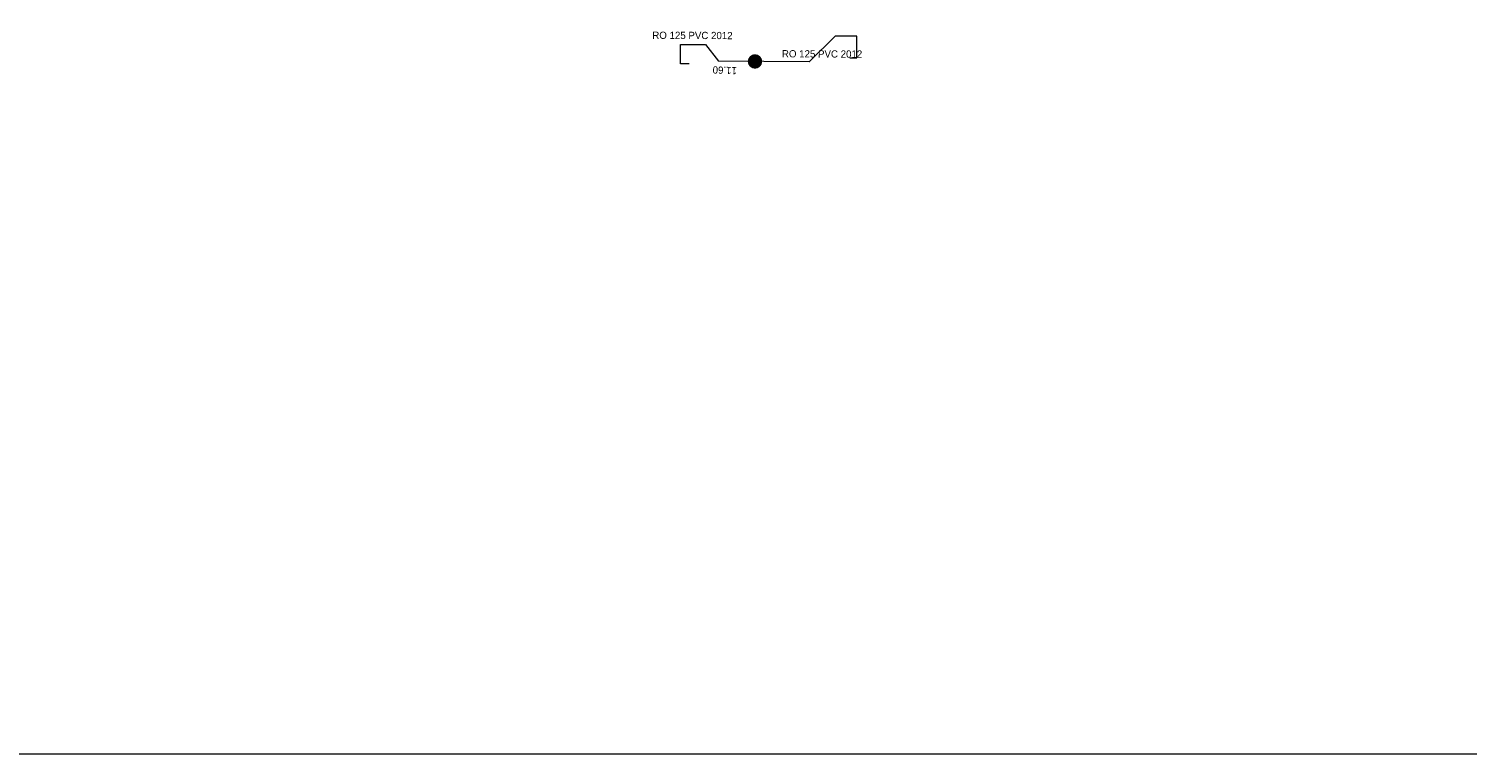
# Model space of a CAD drawing. Header units: metres. Extents: x 134035 to 140154, y 395174 to 396296.
# Tile 4 of 24: x 134135 to 134184, y 395174 to 395199. Entities that reach past the tile are written whole.
import ezdxf
from ezdxf.enums import TextEntityAlignment as Align

# ---------------------------------------------------------------- set-up
doc = ezdxf.new("R2010")
doc.units = ezdxf.units.M
doc.header["$MEASUREMENT"] = 0
for name, color, linetype, lineweight in [('Br-aansl-hulpst rwa inlaat', 4, 'Continuous', 0), ('Br-aansl-leiding rwa', 4, 'Continuous', 0), ('Br-elem-constructie lijnen', 7, 'Continuous', 0), ('Br-text-aansl leiding rwa en vrwa', 4, 'Continuous', 0), ('Br-text-aansl maatvoering', 7, 'Continuous', 0)]:
    doc.layers.add(name, color=color, linetype=linetype, lineweight=lineweight)
doc.styles.add('Style-ENGINEERING', font='ENGINEERING.shx')

# ---------------------------------------------------------------- blocks, each defined once
blk = doc.blocks.new('Br0-PI rwa')
at = {"layer": 'Br-aansl-hulpst rwa inlaat'}
h = blk.add_hatch(color=256, dxfattribs=at)
edge = h.paths.add_edge_path()
edge.add_arc((0, 0), 0.25, 0, 360)

msp = doc.modelspace()

# ---------------------------------------------------------------- linework, layer by layer
at = {"layer": 'Br-aansl-leiding rwa', "flags": 128}
for points in [[(134157.58, 395198.136), (134157.285, 395198.136), (134157.285, 395198.802), (134158.142, 395198.802), (134158.594, 395198.225)], [(134163.123, 395198.337), (134163.364, 395198.337), (134163.364, 395199.093), (134162.608, 395199.093), (134161.715, 395198.203), (134158.594, 395198.225)]]:
    msp.add_lwpolyline(points, dxfattribs=at)
at = {"layer": 'Br-elem-constructie lijnen', "flags": 128}
msp.add_lwpolyline([(134035.877, 395285.543), (134236.362, 395285.543), (134236.362, 395174.338), (134035.877, 395174.338), (134035.877, 395285.543)], close=True, dxfattribs=at)

# ---------------------------------------------------------------- block references
at = {"layer": 'Br-aansl-hulpst rwa inlaat'}
msp.add_blockref('Br0-PI rwa', (134159.848, 395198.216), dxfattribs=at)

# ---------------------------------------------------------------- texts
at = {"layer": 'Br-text-aansl leiding rwa en vrwa', "style": 'Style-ENGINEERING'}
for p in [(134157.692, 395198.989), (134162.161, 395198.351)]:
    msp.add_text('RO 125 PVC 2012', height=0.25, rotation=359.7614, dxfattribs=at).set_placement(p, align=Align.CENTER)
at = {"layer": 'Br-text-aansl maatvoering', "style": 'Style-ENGINEERING'}
msp.add_text('11.60', height=0.25, rotation=177.5854, dxfattribs=at).set_placement((134158.389, 395197.927), align=Align.MIDDLE_RIGHT)

doc.saveas('drawing.dxf')
